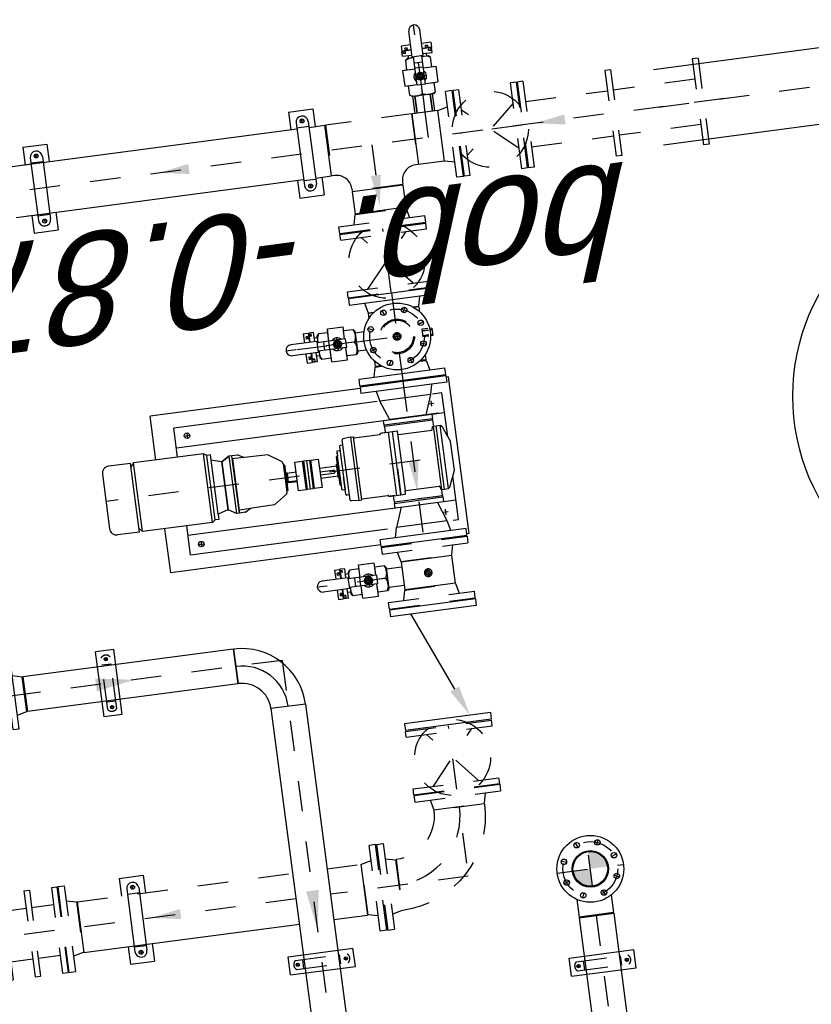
# Model space of a CAD drawing. Header units: metres. Extents: x 118052 to 118564, y 454784 to 455719.
# Tile 59 of 160: x 118253.04 to 118255.64, y 455256.43 to 455259.67. Entities that reach past the tile are written whole.
import ezdxf

# ---------------------------------------------------------------- set-up
doc = ezdxf.new("R2010")
doc.units = ezdxf.units.M
doc.header["$LTSCALE"] = 0.5
for name, pattern in [('CENTER', [2, 1.25, -0.25, 0.25, -0.25]), ('HIDDEN', [0.375, 0.25, -0.125]), ('Tauw_L_Center2', [6.499, 4, -0.833, 0.833, -0.833])]:
    doc.linetypes.add(name, pattern=pattern)
for name, color, linetype in [('0A1', 6, 'Continuous'), ('0H', 6, 'CENTER'), ('0Hid', 6, 'HIDDEN'), ('0Hu1', 6, 'Continuous'), ('0Symbol', 6, 'Continuous'), ('Koningsstal VIEUWPORT', 254, 'Continuous'), ('ME_N_D_EB00----hollandia~-_-----', 135, 'Continuous'), ('ZU_N_-_AL999---LL_pvc250_zgr34__18_^200~N_-----', 7, 'Continuous'), ('ZU_N_-_EL999---LL_pvc250_zgr34~H_-----', 2, 'Tauw_L_Center2'), ('ZU_N_-_EL999---LL_pvc250_zgr34~W_-----', 2, 'Continuous'), ('ZU_N_-_ML999---LL_pvc250_zgr34__20_^200~M_-----', 7, 'Continuous')]:
    doc.layers.add(name, color=color, linetype=linetype)
doc.styles.add('tcb_isocp', font='tcb_isocp.shx')

# ---------------------------------------------------------------- blocks, each defined once
blk = doc.blocks.new('Vof100')
for p, q in [((-57.15, 0), (57.15, 0)), ((57.15, 0), (65.5, -32)), ((-110, -32), (110, -32)), ((-110, -52), (-110, -32)), ((-65.5, -32), (-57.15, 0)), ((110, -52), (110, -32)), ((-110, -52), (110, -52))]:
    blk.add_line(p, q)
blk = doc.blocks.new('B100')
for p, q in [((-57.2, 0), (57.2, 0)), ((152.5, -95.3), (152.5, -209.6))]:
    blk.add_line(p, q)
for radius in [209.7, 95.4]:
    blk.add_arc((152.5, 0), radius, 180, 270)
at = {"color": 0, "linetype": 'ByBlock'}
blk.add_arc((152.5, 0), 152.5, 180, 270, dxfattribs=at)
blk = doc.blocks.new('M150600')
for p, q in [((-150, 142.5), (-150, -142.5)), ((-131, 142.5), (-150, 142.5)), ((-131, 142.5), (-131, -142.5)), ((140.5, 142.5), (140.5, -142.5)), ((159.5, 142.5), (140.5, 142.5)), ((159.5, 142.5), (159.5, -142.5)), ((431, 142.5), (431, -142.5)), ((450, 142.5), (431, 142.5)), ((450, 142.5), (450, -142.5)), ((-131, 75), (140.5, 75)), ((431, 75), (159.5, 75)), ((-131, -75), (140.5, -75)), ((431, -75), (159.5, -75)), ((-131, -142.5), (-150, -142.5)), ((159.5, -142.5), (140.5, -142.5)), ((450, -142.5), (431, -142.5))]:
    blk.add_line(p, q)
blk = doc.blocks.new('LD150ba')
for p, q in [((0, 142.5), (0, -142.5)), ((0, 142.5), (19, 142.5)), ((19, 142.5), (19, -142.5)), ((191, 142.5), (191, -142.5)), ((191, 142.5), (210, 142.5)), ((210, 142.5), (210, -142.5)), ((19, -75), (191, 75)), ((19, 75), (191, -75)), ((0, -142.5), (19, -142.5)), ((191, -142.5), (210, -142.5))]:
    blk.add_line(p, q)
at = {"color": 0, "linetype": 'ByBlock'}
blk.add_line((0, 0), (210, 0), dxfattribs=at)
blk.add_circle((105, 0), 125)
blk = doc.blocks.new('S150')
for p, q in [((-227.15, 143), (-58.85, 143)), ((-227.15, 134.15), (-227.15, 143)), ((-58.85, 134.15), (-58.85, 143)), ((-286, -84.15), (-286, 84.15)), ((-286, 84.15), (-277.15, 84.15)), ((-8.85, 84.15), (0, 84.15)), ((0, -84.15), (0, 84.15)), ((-286, -84.15), (0, -84.15))]:
    blk.add_line(p, q)
at = {"color": 0, "linetype": 'ByBlock'}
blk.add_line((-143, 0), (-143, 143), dxfattribs=at)
for centre, start, end in [((-277.15, 134.15), 270, 0), ((-8.85, 134.15), 180, 270)]:
    blk.add_arc(centre, 50, start, end)
blk = doc.blocks.new('Vof150')
for p, q in [((-92, -33), (-84.15, 0)), ((-84.15, 0), (84.15, 0)), ((84.15, 0), (92, -33)), ((-142.5, -33), (142.5, -33)), ((-142.5, -55), (-142.5, -33)), ((-142.5, -55), (142.5, -55)), ((142.5, -55), (142.5, -33))]:
    blk.add_line(p, q)
blk = doc.blocks.new('sok-DN50va')
for p, q in [((-32.75, 0), (32.75, 0)), ((-32.75, 0), (-32.75, -56)), ((32.75, 0), (32.75, -56)), ((-32.75, -56), (32.75, -56))]:
    blk.add_line(p, q)
at = {"color": 0, "linetype": 'ByBlock'}
blk.add_line((0, -56), (0, 0), dxfattribs=at)
at = {"color": 0, "linetype": 'HIDDEN'}
for p, q in [((-26, 0), (-26, -56)), ((-25, 0), (-25, -56)), ((25, 0), (25, -56)), ((26, 0), (26, -56))]:
    blk.add_line(p, q, dxfattribs=at)
blk = doc.blocks.new('TK150')
for p, q in [((3, 142.5), (3, -142.5)), ((3, 142.5), (25, 142.5)), ((25, 142.5), (25, -142.5)), ((381, 142.5), (381, -142.5)), ((381, 142.5), (403, 142.5)), ((403, 142.5), (403, -142.5)), ((288.8, 36.3), (25, -74.3)), ((3, -142.5), (25, -142.5)), ((381, -142.5), (403, -142.5))]:
    blk.add_line(p, q)
blk.add_solid([(282.3, 51.7), (295.2, 21), (381, 75)])
blk = doc.blocks.new('A$C2A487C3A')
for p, q in [((0, -142.5), (0, 142.5)), ((0, 142.5), (22, 142.5)), ((22, 142.5), (22, -142.5)), ((508, 142.5), (508, -142.5)), ((530, 142.5), (508, 142.5)), ((530, -142.5), (530, 142.5)), ((55, 122), (55, 90.9)), ((200, 122), (55, 122)), ((120, -768), (120, 122)), ((120, 102), (120, -58)), ((370, 102.5), (160, 102.5)), ((160, 89.5), (160, 102.5)), ((164, 107.2), (217.8, 129.3)), ((312.2, 129.3), (217.8, 129.3)), ((366, 107.2), (312.2, 129.3)), ((475, 122), (330, 122)), ((370, 89.5), (370, 102.5)), ((410, -768), (410, 122)), ((475, 103.5), (475, 122)), ((22, 92), (55, 84.2)), ((55, 84.2), (120, 60)), ((55, 84.2), (55, -84.2)), ((120, -80), (120, 80)), ((120, 80), (135, 80)), ((135, 80), (135, -80)), ((140, 80), (135, 80)), ((140, 80), (160, 80.5)), ((140, 80), (140, -80)), ((370, 89.5), (160, 89.5)), ((160, 79.1), (160, 89.5)), ((160, 79.5), (370, 79.5)), ((170.5, 74.9), (161.5, 77.1)), ((172, -37.7), (172, 72.9)), ((358, -37.7), (358, 72.9)), ((359.5, 74.9), (368.5, 77.1)), ((370, 79.1), (370, 89.5)), ((390, 80), (370, 80.5)), ((390, -80), (390, 80)), ((390, 80), (395, 80)), ((390, 0), (390, 66.8)), ((395, -80), (395, 80)), ((395, 80), (410, 80)), ((475, 84.2), (410, 60)), ((508, 92), (475, 84.2)), ((475, 84.2), (475, -84.2)), ((120, -60), (55, -84.2)), ((160, -40.5), (172, -40.5)), ((160, -55.5), (160, -40.5)), ((370, -55.5), (160, -55.5)), ((160, -95.5), (160, -55.5)), ((169, -40.5), (358, -40.5)), ((283.1, -55.5), (370, -55.5)), ((370, -40.5), (358, -40.5)), ((370, -55.5), (370, -40.5)), ((370, -95.5), (370, -55.5)), ((410, -60), (475, -84.2)), ((22, -92), (55, -84.2)), ((55, -93.5), (55, -768)), ((135, -80), (120, -80)), ((140, -80), (135, -80)), ((140, -80), (160, -80.5)), ((160, -70.5), (370, -70.5)), ((160, -75.5), (160, -92.5)), ((161, -95.5), (160, -95.5)), ((369, -95.5), (370, -95.5)), ((370, -75.5), (370, -92.5)), ((390, -80), (370, -80.5)), ((390, -80), (395, -80)), ((410, -80), (395, -80)), ((508, -92), (475, -84.2)), ((164, -184.5), (164, -98.5)), ((366, -184.5), (366, -98.5)), ((475, -768), (475, -114.3)), ((0, -142.5), (22, -142.5)), ((530, -142.5), (508, -142.5)), ((160, -185.5), (164, -184.5)), ((370, -185.5), (160, -185.5)), ((160, -195.5), (160, -185.5)), ((370, -185.5), (366, -184.5)), ((370, -195.5), (370, -185.5)), ((160, -195.5), (370, -195.5)), ((160, -195.5), (161.8, -220.7)), ((365.2, -223.5), (164.8, -223.5)), ((182.5, -223.5), (182.5, -232.5)), ((347.5, -223.5), (347.5, -232.5)), ((370, -195.5), (368.2, -220.7)), ((185.5, -235.5), (330, -235.5)), ((200, -235.5), (200, -245.5)), ((200, -245.5), (215, -245.5)), ((209, -245.5), (206, -245.5)), ((215, -245.5), (219, -249.5)), ((219, -249.5), (215, -245.5)), ((315, -245.5), (215, -245.5)), ((311, -249.5), (219, -249.5)), ((242.5, -252.5), (242.5, -249.5)), ((242.5, -249.5), (265, -249.5)), ((287.5, -252.5), (242.5, -252.5)), ((247.5, -310), (247.5, -252.5)), ((282.5, -252.5), (282.5, -310)), ((344.5, -235.5), (287.5, -235.5)), ((287.5, -249.5), (287.5, -252.5)), ((315, -245.5), (311, -249.5)), ((330, -245.5), (315, -245.5)), ((330, -235.5), (330, -245.5)), ((260, -310), (260, -265.5)), ((270, -310), (270, -265.5)), ((217.5, -310), (312.5, -310)), ((217.5, -336), (217.5, -310)), ((312.5, -310), (312.5, -336)), ((217.5, -336), (312.5, -336)), ((217.5, -359), (217.5, -339)), ((217.5, -339), (312.5, -339)), ((217.5, -349), (312.5, -349)), ((312.5, -339), (312.5, -359)), ((217.5, -359), (312.5, -359)), ((217.5, -388), (217.5, -362)), ((312.5, -362), (217.5, -362)), ((312.5, -388), (217.5, -388)), ((250, -419), (250, -388)), ((279.5, -388), (279.5, -412)), ((283, -388), (283, -416)), ((312.5, -362), (312.5, -380)), ((312.5, -380), (312.5, -388)), ((247.5, -423), (247.5, -419)), ((247.5, -419), (250, -419)), ((280, -416.5), (250, -416.5)), ((280, -419), (250, -419)), ((283, -416), (280, -416)), ((280, -416), (280, -419)), ((280, -419), (282.5, -419)), ((282.5, -419), (282.5, -423)), ((211, -429.2), (181.9, -472.8)), ((218.5, -427), (215.2, -427)), ((218.5, -427), (311.5, -427)), ((222.5, -423), (307.5, -423)), ((311.5, -427), (314.8, -427)), ((319, -429.2), (348.1, -472.8)), ((181.9, -472.8), (180.7, -539.8)), ((348.1, -472.8), (349.3, -539.8)), ((180.7, -539.8), (180.5, -551.8)), ((349.3, -539.8), (349.5, -551.8)), ((170, -571.3), (170, -590.5)), ((170.7, -568.8), (179.9, -552.9)), ((180.5, -551.8), (180, -581.5)), ((180, -581.5), (180, -590)), ((349.5, -551.8), (350, -581.5)), ((350, -581.5), (350, -590)), ((359.3, -568.8), (350.1, -552.9)), ((360, -571.3), (360, -590.5)), ((360, -590.5), (170, -590.5)), ((170, -590.5), (170, -600)), ((170, -600), (360, -600)), ((170, -600), (185, -626)), ((170, -600), (185, -626)), ((185, -626), (170, -600)), ((180, -590), (360, -590)), ((180, -590.5), (360, -590.5)), ((360, -600), (345, -626)), ((360, -600), (345, -626)), ((360, -590.5), (360, -600)), ((185, -626.5), (175, -660)), ((185, -626), (345, -626)), ((185, -626), (345, -626)), ((185, -626.5), (185, -626)), ((185, -626.5), (345, -626.5)), ((185, -626.5), (345, -626.5)), ((185, -626.5), (185, -626.5)), ((345, -626.5), (345, -626)), ((345, -626.5), (345, -626.5)), ((345, -626.5), (355, -660)), ((158, -672), (151, -682)), ((158, -660), (158, -672)), ((355, -660), (158, -660)), ((372, -672), (158, -672)), ((355, -660), (372, -660)), ((372, -660), (372, -672)), ((372, -672), (379, -682)), ((379, -682), (151, -682)), ((151, -682), (151, -914.7)), ((379, -682), (379, -914.7)), ((151, -768), (55, -768)), ((475, -768), (379, -768)), ((151, -914.7), (162.4, -924.7)), ((379, -914.7), (151, -914.7)), ((151, -924.7), (151, -997.3)), ((379, -924.7), (151, -924.7)), ((379, -914.7), (367.6, -924.7)), ((379, -924.7), (379, -997.3)), ((174.4, -1020.7), (355.6, -1020.7))]:
    blk.add_line(p, q)
blk.add_lwpolyline([(279.5, -412), (279.5, -412.1), (279.5, -412.3), (279.5, -412.4), (279.5, -412.6), (279.5, -412.7), (279.5, -412.8), (279.5, -413), (279.5, -413.1), (279.5, -413.2), (279.5, -413.4), (279.5, -413.5), (279.5, -413.6), (279.5, -413.8), (279.5, -413.9), (279.5, -414), (279.5, -414.1), (279.5, -414.2), (279.6, -414.4), (279.6, -414.5), (279.6, -414.6), (279.6, -414.7), (279.6, -414.8), (279.6, -414.9), (279.6, -415), (279.7, -415.1), (279.7, -415.2), (279.7, -415.2), (279.7, -415.3), (279.7, -415.4), (279.7, -415.5), (279.7, -415.5), (279.8, -415.6), (279.8, -415.7), (279.8, -415.7), (279.8, -415.8), (279.8, -415.8), (279.9, -415.8), (279.9, -415.9), (279.9, -415.9), (279.9, -415.9), (279.9, -416), (279.9, -416), (280, -416), (280, -416), (280, -416)])
for centre in [(85, -728), (445, -728)]:
    blk.add_circle(centre, 9)
for centre, radius, start, end in [((160, 104.5), 2, 270, 360), ((165, 104.3), 3, 108.6418, 180), ((365, 104.3), 3, 360, 71.3582), ((370, 104.5), 2, 180, 270), ((162, 79.1), 2, 180, 255.9638), ((170, 72.9), 2, 360, 75.9637), ((360, 72.9), 2, 104.0363, 180), ((368, 79.1), 2, 284.0362, 360), ((169, -37.5), 3, 270, 360), ((361, -37.5), 3, 180, 270), ((161, -98.5), 3, 360, 90), ((369, -98.5), 3, 90, 180), ((164.8, -220.5), 3, 184.0856, 270), ((365.2, -220.5), 3, 270, 355.9144), ((185.5, -232.5), 3, 180, 270), ((344.5, -232.5), 3, 270, 360), ((265, -265.5), 5, 360, 180), ((215.2, -432), 5, 90, 146.2268), ((218.5, -423), 4, 270, 0), ((311.5, -423), 4, 180, 270), ((314.8, -432), 5, 33.7732, 90), ((175.5, -550.4), 5, 330, 359), ((354.5, -550.4), 5, 181, 210), ((175, -571.3), 5, 150, 180), ((355, -571.3), 5, 0, 30), ((174.4, -997.3), 23.4, 180, 270), ((355.6, -997.3), 23.4, 270, 0)]:
    blk.add_arc(centre, radius, start, end)
at = {"layer": '0H'}
for p, q in [((76, 82), (94, 82)), ((85, 73), (85, 91)), ((436, 82), (454, 82)), ((445, 73), (445, 91)), ((76, -728), (94, -728)), ((85, -737), (85, -719)), ((436, -728), (454, -728)), ((445, -737), (445, -719))]:
    blk.add_line(p, q, dxfattribs=at)
at = {"layer": '0H', "color": 1, "linetype": 'CENTER'}
for p, q in [((265, 22), (265, -1020.7)), ((0, 0), (530, 0))]:
    blk.add_line(p, q, dxfattribs=at)
blk = doc.blocks.new('sok-DN15ba')
at = {"color": 0, "linetype": 'ByBlock'}
for p, q in [((12.5, 0), (-12.5, 0)), ((0, -12.5), (0, 12.5))]:
    blk.add_line(p, q, dxfattribs=at)
for radius in [12.5, 7.5]:
    blk.add_circle((0, 0), radius)
blk.add_arc((0, 0), 8.5, 180, 90)
blk = doc.blocks.new('B150')
for p, q in [((-84.1, 0), (84.2, 0)), ((228.5, -144.3), (228.5, -312.6))]:
    blk.add_line(p, q)
for radius in [312.6, 144.3]:
    blk.add_arc((228.5, 0), radius, 180, 270)
at = {"color": 0, "linetype": 'ByBlock'}
blk.add_arc((228.5, 0), 228.5, 180, 270, dxfattribs=at)
blk = doc.blocks.new('PO-DN150')
for p, q in [((-31362.6, -24164.8), (-31362.6, -24449.8)), ((-31362.6, -24164.8), (-31344.6, -24164.8)), ((-31344.6, -24164.8), (-31344.6, -24449.8)), ((-31271.6, -24164.8), (-31271.6, -24449.8)), ((-31271.6, -24164.8), (-31253.6, -24164.8)), ((-31253.6, -24164.8), (-31253.6, -24449.8)), ((-31180.6, -24164.8), (-31180.6, -24449.8)), ((-31180.6, -24164.8), (-31162.6, -24164.8)), ((-31162.6, -24164.8), (-31162.6, -24449.8)), ((-31271.6, -24223.1), (-31344.6, -24223.1)), ((-31180.6, -24223.1), (-31253.6, -24223.1)), ((-31271.6, -24391.4), (-31344.6, -24391.4)), ((-31180.6, -24391.4), (-31253.6, -24391.4)), ((-31362.6, -24449.8), (-31344.6, -24449.8)), ((-31271.6, -24449.8), (-31253.6, -24449.8)), ((-31180.6, -24449.8), (-31162.6, -24449.8))]:
    blk.add_line(p, q)
blk = doc.blocks.new('KK_DN50ba')
for p, q in [((-63.4, 35.6), (-57.8, 42)), ((-63.4, -35.6), (-63.4, 35.6)), ((-57.8, 42), (-26.4, 42)), ((25.6, 55.1), (-26.4, 55.1)), ((-26.4, 55.1), (-26.4, 14)), ((-26.4, 42), (-26.4, 14)), ((25.6, 55.1), (25.6, 14)), ((25.6, 48.4), (25.6, 14)), ((57.1, 42), (25.6, 42)), ((62.6, 35.6), (57.1, 42)), ((62.6, 14), (62.6, 35.6)), ((-57.8, 0), (-28.4, 0)), ((-28.4, 14), (65.4, 14)), ((-28.4, -14), (-28.4, 14)), ((27.7, -14), (27.7, 14)), ((44.3, -14), (44.3, 14)), ((65.4, 18.2), (151.4, 18.2)), ((65.4, -18.2), (65.4, 18.2)), ((-28.4, -14), (65.4, -14)), ((-26.4, -14), (-26.4, -42)), ((-26.4, -14), (-26.4, -55.1)), ((25.6, -14), (25.6, -48.4)), ((25.6, -14), (25.6, -55.1)), ((62.6, -35.6), (62.6, -14)), ((65.4, -18.2), (151.4, -18.2)), ((-57.8, -42), (-63.4, -35.6)), ((-26.4, -42), (-57.8, -42)), ((25.6, -55.1), (-26.4, -55.1)), ((25.6, -42), (57.1, -42)), ((57.1, -42), (62.6, -35.6))]:
    blk.add_line(p, q)
blk.add_lwpolyline([(-5.6, 9.1), (-10.9, 0), (-5.6, -9.1), (4.9, -9.1), (10.1, 0), (4.9, 9.1)], close=True)
for radius in [13.1, 8.27, 6.13]:
    blk.add_circle((-0.4, 0), radius)
for centre, radius, start, end in [((-21, 21), 42.3, 150.2533, 209.7467), ((20.3, 21), 42.3, 350.4908, 29.7467), ((-21, -21), 42.3, 150.2533, 209.7467), ((-0.4, 0), 21, 41.8103, 138.1897), ((-0.4, 0), 7, 168.4465, 99.6448), ((151.4, 0), 18.2, 270, 90), ((-0.4, 0), 21, 221.8103, 318.1897), ((20.3, -21), 42.3, 330.2533, 9.5092)]:
    blk.add_arc(centre, radius, start, end)
at = {"layer": '0H'}
for p, q in [((-0.4, -21), (-0.4, 21)), ((-63.4, 0), (169.6, 0))]:
    blk.add_line(p, q, dxfattribs=at)
blk = doc.blocks.new('slibverwerkingsgebouw')
at = {"layer": '0A1'}
h = blk.add_hatch(color=256, dxfattribs=at)
h.paths.add_polyline_path([(5117.6, 553.5), (5117.7, 496.3, 0.414214), (5174.8, 553.5)])
h.paths.add_polyline_path([(5117.6, 553.5), (5117.6, 610.6, 0.414214), (5060.5, 553.5)])
for p, q in [((5061.4, 2094.9), (5003, 2094.9)), ((5003, 2094.9), (5003.1, 2014.9)), ((5249.6, 2075), (5041.6, 2074.9)), ((5058.1, 2074.9), (5058.1, 2034.9)), ((5288, 2095.1), (5229.7, 2095)), ((5233, 2075), (5233.1, 2035)), ((5288, 2095.1), (5288.1, 2015.1)), ((5822.1, 2074.8), (6037.1, 2074.9)), ((5822.1, 2014.8), (5822.1, 2074.8)), ((6037.1, 2014.9), (6037.1, 2074.9)), ((7488.9, 2096.6), (7430.5, 2096.5)), ((7430.5, 2096.5), (7430.6, 2016.5)), ((7677.1, 2076.7), (7469.1, 2076.6)), ((7485.6, 2076.6), (7485.6, 2036.6)), ((7715.5, 2096.7), (7657.2, 2096.7)), ((7660.5, 2076.7), (7660.6, 2036.7)), ((7715.5, 2096.7), (7715.6, 2016.7)), ((5044.1, 2054.9), (5031.1, 2054.9)), ((5037.6, 2048.4), (5037.6, 2061.4)), ((5247.1, 2055), (5260.1, 2055)), ((5253.6, 2048.5), (5253.6, 2061.5)), ((7471.6, 2056.6), (7458.6, 2056.5)), ((7465.1, 2050.1), (7465.1, 2063.1)), ((7674.6, 2056.7), (7687.6, 2056.7)), ((7681.1, 2050.2), (7681.1, 2063.2)), ((5061.4, 2014.9), (5003.1, 2014.9)), ((5249.6, 2035), (5041.6, 2034.9)), ((5288.1, 2015.1), (5229.7, 2015)), ((5822.1, 2014.8), (6037.1, 2014.9)), ((7488.9, 2016.6), (7430.6, 2016.5)), ((7677.1, 2036.7), (7469.1, 2036.6)), ((7715.6, 2016.7), (7657.2, 2016.7)), ((4899.9, 1576.8), (4959.9, 1576.9)), ((4899.9, 1576.8), (4900.1, 1361.8)), ((4959.9, 1576.9), (4960.1, 1361.9)), ((4900.1, 1361.8), (4960.1, 1361.9)), ((7489.5, 1214.1), (7431.1, 1214.1)), ((7431.1, 1214.1), (7431.2, 1134.1)), ((7716.1, 1214.3), (7657.8, 1214.2)), ((7716.1, 1214.3), (7716.2, 1134.3)), ((7472.2, 1174.1), (7459.2, 1174.1)), ((7465.7, 1167.6), (7465.7, 1180.6)), ((7677.7, 1194.3), (7469.7, 1194.1)), ((7486.2, 1194.1), (7486.2, 1154.1)), ((7661.1, 1194.2), (7661.2, 1154.2)), ((7675.2, 1174.2), (7688.2, 1174.3)), ((7681.7, 1167.8), (7681.7, 1180.8)), ((7677.7, 1154.3), (7469.7, 1154.1)), ((7716.2, 1134.3), (7657.8, 1134.2)), ((7489.5, 1134.1), (7431.2, 1134.1)), ((4775.4, 660.8), (4775.5, 445.8)), ((4775.4, 660.8), (4835.4, 660.8)), ((4835.4, 660.8), (4835.5, 445.8)), ((4775.5, 445.8), (4835.5, 445.8))]:
    blk.add_line(p, q)
at = {"color": 0, "linetype": 'ByBlock'}
for p, q in [((5844.1, 2044.8), (5855.1, 2044.8)), ((5849.6, 2039.3), (5849.6, 2050.3)), ((6004.1, 2044.9), (6015.1, 2044.9)), ((6009.6, 2039.4), (6009.6, 2050.4)), ((4924.4, 1549.4), (4935.4, 1549.4)), ((4929.9, 1554.9), (4929.9, 1543.9)), ((4930, 1394.9), (4930.1, 1383.9)), ((4924.6, 1389.4), (4935.6, 1389.4)), ((4799.9, 633.3), (4810.9, 633.3)), ((4805.4, 638.8), (4805.4, 627.8)), ((4800, 473.3), (4811, 473.3)), ((4805.5, 478.8), (4805.5, 467.8))]:
    blk.add_line(p, q, dxfattribs=at)
for centre, radius in [((5037.6, 2054.9), 6.5), ((5253.6, 2055), 6.5), ((5849.6, 2044.8), 5.5), ((6009.6, 2044.9), 5.5), ((7465.1, 2056.6), 6.5), ((7681.1, 2056.7), 6.5), ((4929.9, 1549.4), 5.5), ((4930.1, 1389.4), 5.5), ((7465.7, 1174.1), 6.5), ((7681.7, 1174.3), 6.5), ((4805.4, 633.3), 5.5), ((4805.5, 473.3), 5.5)]:
    blk.add_circle(centre, radius)
for centre, start, end in [((5041.6, 2054.9), 90.0391, 270.0391), ((5249.6, 2055), 270.0391, 90.0391), ((7469.1, 2056.6), 90.0391, 270.0391), ((7677.1, 2056.7), 270.0391, 90.0391), ((7469.7, 1174.1), 90.0391, 270.0391), ((7677.7, 1174.3), 270.0391, 90.0391)]:
    blk.add_arc(centre, 20, start, end)
at = {"layer": '0H'}
for p, q in [((5930, 1470), (5929, 2884.9)), ((5145.9, 1526.7), (5145.1, 2705)), ((7574.6, -213.6), (7572.6, 2706.7)), ((5930, 1470), (499, 1466.3)), ((5146.3, 955), (5146, 1412.4)), ((6937.6, 1289.4), (6937.8, 956.2)), ((6906.8, 1031), (6899.5, 1048.6)), ((6968.8, 1031.1), (6976, 1048.6)), ((6863, 987.2), (6845.4, 994.4)), ((7012.6, 987.3), (7030.2, 994.6)), ((5289.3, 955.1), (5146.3, 955)), ((5289.3, 955.1), (5146.3, 955)), ((7082.3, 956.3), (6792.3, 956.1)), ((6863, 925.2), (6845.5, 917.9)), ((7012.7, 925.3), (7030.2, 918)), ((6906.9, 881.4), (6899.6, 863.8)), ((6968.9, 881.4), (6976.1, 863.9)), ((7573.9, 769.1), (7821.5, 769.3)), ((5117.5, 663.5), (5117.7, 443.5)), ((5086.6, 628.3), (5079.3, 645.9)), ((5148.6, 628.3), (5155.8, 645.9)), ((5042.8, 584.4), (5025.2, 591.7)), ((5192.4, 584.5), (5210, 591.8)), ((652.1, 550.4), (5227.6, 553.6)), ((5042.8, 522.4), (5025.3, 515.2)), ((5192.5, 522.5), (5210, 515.3)), ((5086.7, 478.6), (5079.4, 461.1)), ((5148.7, 478.7), (5156, 461.1))]:
    blk.add_line(p, q, dxfattribs=at)
at = {"layer": '0H', "color": 1, "linetype": 'CENTER'}
for p, q in [((5229.6, 2242.1), (5230.1, 1526.7)), ((5230.2, 1412.4), (5230.2, 1300.6))]:
    blk.add_line(p, q, dxfattribs=at)
at = {"layer": '0H'}
for centre in [(6937.8, 956.2), (5117.6, 553.5)]:
    blk.add_circle(centre, 90, dxfattribs=at)
at = {"layer": '0Hid'}
for p, q in [((5843.9, 2059.8), (6015.3, 2059.9)), ((5868.3, 2029.8), (5868.3, 2059.8)), ((5990.9, 2029.9), (5990.9, 2059.9)), ((5844, 2029.8), (6015.3, 2029.9)), ((4914.9, 1555), (4915.1, 1383.7)), ((4915, 1530.6), (4945, 1530.7)), ((4944.9, 1555), (4945.1, 1383.7)), ((4915, 1408.1), (4945, 1408.1)), ((6950.4, 872.1), (6925.4, 872.1)), ((6925.4, 852), (6925.4, 872.1)), ((6929.4, 872.1), (6929.4, 851.6)), ((6929.4, 846.6), (6929.4, 839.1)), ((6930.4, 872.1), (6930.4, 851.5)), ((6930.4, 846.5), (6930.4, 839.1)), ((6945.4, 872.1), (6945.4, 851.5)), ((6945.4, 846.5), (6945.4, 839.1)), ((6946.4, 872.1), (6946.4, 851.6)), ((6946.4, 846.6), (6946.4, 839.1)), ((6950.4, 852), (6950.4, 872.1)), ((4790.4, 638.9), (4790.5, 467.6)), ((4820.4, 638.9), (4820.5, 467.6)), ((4790.4, 614.6), (4820.4, 614.6)), ((4790.5, 492), (4820.5, 492))]:
    blk.add_line(p, q, dxfattribs=at)
for radius in [57.1, 53.5]:
    blk.add_circle((6937.8, 956.2), radius, dxfattribs=at)
for centre, start, end in [((5855.6, 2044.8), 127.9027, 232.1754), ((6003.6, 2044.9), 307.9027, 52.1754), ((4929.9, 1543.4), 37.9027, 142.1754), ((4930, 1395.4), 217.9027, 322.1754), ((4805.4, 627.3), 37.9027, 142.1754), ((4805.5, 479.3), 217.9027, 322.1754)]:
    blk.add_arc(centre, 19, start, end, dxfattribs=at)
at = {"layer": '0Hu1'}
for p, q in [((5986.6, 2323.1), (5872.3, 2323)), ((5872.7, 1624.5), (5872.3, 2323)), ((5987, 1624.6), (5986.6, 2323.1)), ((5229.6, 2242.1), (5061.3, 2242)), ((5061.3, 2242), (5061.8, 1526.6)), ((7488.9, 2148.6), (7489.5, 1194.1)), ((7657.2, 2148.7), (7657.8, 1194.2)), ((7488.9, 2108.6), (7488.9, 2076.6)), ((7657.2, 2108.7), (7657.2, 2076.7)), ((6263.7, 1795.8), (6409.7, 1795.9)), ((6264.2, 1098.3), (6263.7, 1795.8)), ((6637.7, 1796), (6783.7, 1796.1)), ((6784.2, 1098.6), (6783.7, 1796.1)), ((5987, 1624.6), (5872.7, 1624.5)), ((5777.4, 1527.1), (3984, 1525.9)), ((5777.5, 1412.8), (3984, 1411.6)), ((5061.9, 1412.3), (5061.9, 1300.5)), ((5230.7, 1300.6), (5062.4, 1300.5)), ((6104.3, 1260.5), (6104.4, 1244)), ((6135.2, 1260.5), (6104.3, 1260.5)), ((6135.2, 1244), (6104.4, 1244)), ((6135.2, 1242.6), (6104.4, 1242.5)), ((6104.4, 1226.5), (6104.4, 1242.5)), ((6107.8, 1244), (6107.8, 1234.8)), ((6115.3, 1234.8), (6107.8, 1234.8)), ((6112.8, 1239), (6112.8, 1244)), ((6115.3, 1239), (6112.8, 1239)), ((6115.3, 1234.8), (6115.3, 1239)), ((6123.2, 1252.5), (6115.4, 1252.5)), ((6115.4, 1247.5), (6115.4, 1252.5)), ((6120.4, 1247.5), (6115.4, 1247.5)), ((6120.4, 1242.5), (6120.4, 1247.5)), ((6123.2, 1242.5), (6123.2, 1252.5)), ((6202.4, 1260.6), (6171.6, 1260.5)), ((6202.4, 1244.1), (6171.6, 1244)), ((6202.4, 1242.6), (6171.6, 1242.6)), ((6183.5, 1252.6), (6191.4, 1252.6)), ((6183.5, 1242.6), (6183.5, 1252.6)), ((6186.4, 1247.6), (6191.4, 1247.6)), ((6186.4, 1242.6), (6186.4, 1247.6)), ((6191.4, 1247.6), (6191.4, 1252.6)), ((6191.4, 1239), (6193.9, 1239)), ((6191.4, 1234.9), (6191.4, 1239)), ((6191.4, 1234.9), (6199, 1234.9)), ((6193.9, 1239), (6193.9, 1244)), ((6199, 1244.1), (6199, 1234.9)), ((6202.4, 1260.6), (6202.4, 1244.1)), ((6202.4, 1226.6), (6202.4, 1242.6)), ((6919.4, 1261.1), (6888.6, 1261)), ((6888.6, 1261), (6888.6, 1244.5)), ((6919.4, 1244.5), (6888.6, 1244.5)), ((6919.4, 1243.1), (6888.6, 1243.1)), ((6888.6, 1227.1), (6888.6, 1243.1)), ((6892, 1244.5), (6892, 1235.4)), ((6899.6, 1235.4), (6892, 1235.4)), ((6897.1, 1239.5), (6897.1, 1244.5)), ((6899.6, 1239.5), (6897.1, 1239.5)), ((6907.5, 1253.1), (6899.6, 1253.1)), ((6899.6, 1248.1), (6899.6, 1253.1)), ((6904.6, 1248.1), (6899.6, 1248.1)), ((6899.6, 1235.4), (6899.6, 1239.5)), ((6904.6, 1243.1), (6904.6, 1248.1)), ((6907.5, 1243.1), (6907.5, 1253.1)), ((6986.6, 1261.1), (6955.8, 1261.1)), ((6986.6, 1244.6), (6955.8, 1244.6)), ((6986.6, 1243.1), (6955.8, 1243.1)), ((6967.8, 1253.1), (6975.6, 1253.1)), ((6967.8, 1243.1), (6967.8, 1253.1)), ((6970.6, 1248.1), (6975.6, 1248.1)), ((6970.6, 1243.1), (6970.6, 1248.1)), ((6975.6, 1248.1), (6975.6, 1253.1)), ((6975.7, 1239.6), (6978.2, 1239.6)), ((6975.7, 1235.4), (6975.7, 1239.6)), ((6975.7, 1235.4), (6983.2, 1235.4)), ((6978.2, 1239.6), (6978.2, 1244.6)), ((6983.2, 1244.6), (6983.2, 1235.4)), ((6986.6, 1261.1), (6986.6, 1244.6)), ((6986.6, 1227.1), (6986.6, 1243.1)), ((6104.4, 1226.5), (6135.2, 1226.6)), ((6123.2, 1216.9), (6123.2, 1226.5)), ((6171.6, 1226.6), (6202.4, 1226.6)), ((6183.5, 1217), (6183.5, 1226.6)), ((6888.6, 1227.1), (6919.4, 1227.1)), ((6907.5, 1217.5), (6907.5, 1227.1)), ((6955.8, 1227.1), (6986.6, 1227.1)), ((6967.8, 1217.5), (6967.8, 1227.1)), ((7489.5, 1154.1), (7489.6, 1101.6)), ((7657.8, 1154.2), (7657.9, 1101.7)), ((6123.3, 1090.9), (6123.4, 1039.8)), ((6183.6, 1091), (6183.7, 1039.9)), ((6792.2, 1098.6), (6792.4, 813.6)), ((6792.2, 1098.6), (6814.2, 1098.6)), ((6814.2, 1098.6), (6814.4, 813.6)), ((6907.6, 1091.5), (6907.6, 1062)), ((6967.9, 1091.5), (6967.9, 1062)), ((7060.2, 1098.8), (7060.4, 813.8)), ((7082.2, 1098.8), (7060.2, 1098.8)), ((7082.2, 1098.8), (7082.4, 813.8)), ((7489.6, 1101.6), (7657.9, 1101.7)), ((6199.3, 1039.9), (6107.8, 1039.8)), ((6107.9, 871.5), (6107.8, 1039.8)), ((6199.4, 871.6), (6199.3, 1039.9)), ((6199.4, 871.6), (6199.3, 1039.9)), ((6814.3, 1048.1), (6847.3, 1040.3)), ((6847.3, 1040.3), (6847.3, 1018.7)), ((6849.3, 1021.5), (6849.3, 1040.3)), ((6866.9, 1040.3), (6849.3, 1040.3)), ((7025.3, 1040.4), (7008.6, 1040.4)), ((7025.3, 1023), (7025.3, 1040.4)), ((7060.3, 1048.3), (7027.3, 1040.4)), ((7027.3, 1040.4), (7027.3, 1020.2)), ((7428.8, 1040.7), (7355.3, 1040.7)), ((7355.4, 872.4), (7355.3, 1040.7)), ((7428.9, 872.4), (7428.8, 1040.7)), ((6847.4, 893.6), (6847.4, 872)), ((6849.4, 872), (6849.4, 890.8)), ((7025.4, 872.1), (7025.4, 889.6)), ((7027.4, 892.3), (7027.4, 872.1)), ((6107.9, 871.5), (6199.4, 871.6)), ((6107.9, 871.5), (6199.4, 871.6)), ((6847.4, 872), (6814.4, 864.1)), ((6867, 872), (6849.4, 872)), ((6925.4, 839.1), (6925.4, 846.9)), ((6950.4, 839.1), (6950.4, 847)), ((7025.4, 872.1), (7008.7, 872.1)), ((7027.4, 872.1), (7060.4, 864.3)), ((7428.9, 872.4), (7355.4, 872.4)), ((6264.4, 805.8), (6264.4, 813.3)), ((6784.4, 806.1), (6784.4, 813.6)), ((6792.4, 813.6), (6814.4, 813.6)), ((6950.4, 839.1), (6925.4, 839.1)), ((7082.4, 813.8), (7060.4, 813.8)), ((7489.8, 726.1), (7489.8, 813.6)), ((7489.8, 811.6), (7658.1, 811.7)), ((7658.1, 726.2), (7658.1, 811.7)), ((7849.7, 818.3), (7849.7, 787.5)), ((7849.7, 818.3), (7865.7, 818.3)), ((7867.1, 814.9), (7858, 814.9)), ((7858, 807.3), (7858, 814.9)), ((7865.7, 787.5), (7865.7, 818.3)), ((7883.7, 818.3), (7867.1, 818.3)), ((7867.2, 787.5), (7867.1, 818.3)), ((7883.7, 787.5), (7883.7, 818.3)), ((6264.4, 805.8), (6784.4, 806.1)), ((7840.1, 799.4), (7849.7, 799.4)), ((7858, 807.3), (7862.2, 807.3)), ((7862.2, 807.3), (7862.1, 809.8)), ((7862.1, 809.8), (7867.1, 809.8)), ((7865.7, 802.3), (7870.7, 802.3)), ((7865.7, 799.4), (7875.7, 799.4)), ((7870.7, 807.3), (7875.7, 807.3)), ((7870.7, 802.3), (7870.7, 807.3)), ((7875.7, 799.4), (7875.7, 807.3)), ((7849.7, 751.1), (7849.8, 720.3)), ((7865.8, 720.3), (7865.7, 751.1)), ((7867.2, 720.3), (7867.2, 751.1)), ((7883.7, 720.3), (7883.7, 751.1)), ((7658.1, 728.2), (7489.8, 728.1)), ((7840.1, 739.1), (7849.7, 739.1)), ((7849.8, 720.3), (7865.8, 720.3)), ((7858.1, 731.2), (7858.1, 723.7)), ((7858.1, 731.2), (7862.2, 731.2)), ((7867.2, 723.7), (7858.1, 723.7)), ((7862.2, 731.2), (7862.2, 728.7)), ((7862.2, 728.7), (7867.2, 728.8)), ((7865.7, 739.1), (7875.7, 739.1)), ((7865.7, 736.3), (7870.7, 736.3)), ((7883.7, 720.3), (7867.2, 720.3)), ((7870.7, 736.3), (7870.7, 731.3)), ((7870.7, 731.3), (7875.7, 731.3)), ((7875.7, 739.1), (7875.7, 731.3)), ((4963.1, 610.5), (3515.6, 609.5)), ((4963.1, 610.5), (4963.2, 496.2)), ((5023.6, 610.6), (4965.1, 610.5)), ((4965.2, 496.2), (4965.1, 610.5)), ((4965.2, 496.2), (4965.1, 610.5)), ((4963.2, 496.2), (3515.7, 495.2)), ((5023.7, 496.3), (4965.2, 496.2))]:
    blk.add_line(p, q, dxfattribs=at)
for centre, radius in [((6937.8, 956.2), 110), ((6903.3, 1039.4), 9), ((6972.2, 1039.4), 9), ((6854.6, 990.6), 9), ((7020.9, 990.7), 9), ((6854.7, 921.7), 9), ((7021, 921.8), 9), ((6903.4, 873.1), 9), ((6972.3, 873.1), 9), ((5117.6, 553.5), 110), ((5083.1, 636.6), 9), ((5152, 636.7), 9), ((5034.4, 587.9), 9), ((5117.6, 553.5), 60), ((5117.6, 553.5), 57.1), ((5200.7, 588), 9), ((5034.5, 519), 9), ((5200.8, 519.1), 9), ((5083.2, 470.3), 9), ((5152.1, 470.4), 9)]:
    blk.add_circle(centre, radius, dxfattribs=at)
blk.add_solid([(6524.3, 939.3), (6424.3, 955.9), (6524.3, 972.6)], dxfattribs=at)
at = {"layer": '0Symbol'}
for points in [[(5950.9, 2087.9), (5929.7, 1959.9), (5908.2, 2087.9)], [(5129, 1909.7), (5145.6, 2009.7), (5162.3, 1909.7)], [(7556.7, 1563.6), (7573.3, 1663.7), (7590.1, 1563.7)], [(5165.6, 1448.2), (5037.6, 1469.4), (5165.6, 1490.9)], [(7472.6, 939.9), (7372.6, 956.5), (7472.6, 973.3)], [(7557.6, 316), (7574.2, 416), (7590.9, 316)]]:
    blk.add_solid(points, dxfattribs=at)
at = {"layer": '0H', "color": 1, "linetype": 'CENTER'}
for name, p, rotation in [('PO-DN150', (29473.9, -28844), 270.0390618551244), ('Vof150', (5145.4, 2244), 180.0390652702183), ('Vof150', (5146.6, 1298.5), 0.03906527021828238), ('Vof150', (5146.7, 1185.5), 180.0390652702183), ('LD150ba', (5435.3, 955.2), 0.03906527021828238), ('Vof150', (6106.3, 955.7), 270.0390618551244), ('LD150ba', (7085.3, 956.3), 0.03906527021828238), ('Vof150', (7353.3, 956.5), 270.0390618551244), ('S150', (7573.7, 1099.7), 90.03906185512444), ('sok-DN50va', (7658.1, 769.2), 90.03906185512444), ('Vof150', (7574, 726.2), 0.03906527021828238), ('LD150ba', (7574.2, 458.2), 90.03906185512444), ('M150600', (7574.3, 305.2), 270.0390618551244)]:
    blk.add_blockref(name, p, dxfattribs=dict(at, rotation=rotation))
at = {"layer": '0H', "color": 1, "linetype": 'CENTER', "xscale": -1}
for name, p, rotation in [('B150', (5375.3, 955.2), 270.0390618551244), ('Vof150', (5377.3, 955.2), 90.03906185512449), ('Vof150', (6201.3, 955.7), 90.03906185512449)]:
    blk.add_blockref(name, p, dxfattribs=dict(at, rotation=rotation))
at = {"layer": '0Hid', "color": 1, "linetype": 'CENTER', "xscale": -1, "rotation": 270.0390618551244}
blk.add_blockref('sok-DN15ba', (6153.6, 955.7), dxfattribs=at)
at = {"layer": '0Hid', "color": 1, "linetype": 'CENTER', "rotation": 90.03906185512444}
blk.add_blockref('sok-DN15ba', (6937.8, 956.2), dxfattribs=at)
at = {"layer": '0Hu1', "xscale": -1, "rotation": 180.0390652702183}
blk.add_blockref('Vof100', (5929.4, 2325.1), dxfattribs=at)
at = {"layer": '0Hu1'}
for name, p, rotation in [('A$C2A487C3A', (6789.3, 956.1), 180.0390652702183), ('B100', (5777.5, 1469.9), 90.03906185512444), ('KK_DN50ba', (6153.4, 1154.3), 90.03906185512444), ('KK_DN50ba', (6937.7, 1154.8), 90.03906185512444), ('KK_DN50ba', (7777.5, 769.2), 0.03906527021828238)]:
    blk.add_blockref(name, p, dxfattribs=dict(at, rotation=rotation))
at = {"layer": '0Hu1', "color": 1, "linetype": 'CENTER', "rotation": 180.0390652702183}
blk.add_blockref('TK150', (6051.3, 955.6), dxfattribs=at)
blk = doc.blocks.new('Leidingen')
at = {"layer": 'ZU_N_-_EL999---LL_pvc250_zgr34~H_-----'}
blk.add_lwpolyline([(-200321.2, -6710.6), (-200304.2, -17200.3, 0.131255), (-200167.5, -17708.7), (-198082.6, -21319.3), (-197982.6, -21492.5)], format="xyb", dxfattribs=at)
at = {"layer": 'ZU_N_-_EL999---LL_pvc250_zgr34~W_-----'}
for points in [[(-200446.2, -6710.8), (-200429.2, -17200.5, 0.131255), (-200275.7, -17771.2), (-198190.8, -21381.8), (-198090.8, -21555), (-198090, -21556.4)], [(-200196.2, -6710.4), (-200179.2, -17200.1, 0.131255), (-200059.2, -17646.1), (-197974.3, -21256.8), (-197874.3, -21430), (-197873.5, -21431.4)]]:
    blk.add_lwpolyline(points, format="xyb", dxfattribs=at)
at = {"layer": 'ZU_N_-_ML999---LL_pvc250_zgr34__20_^200~M_-----'}
blk.add_circle((-201411.5, -7709.1), 689.9, dxfattribs=at)
at = {"layer": 'ME_N_D_EB00----hollandia~-_-----'}
blk.add_blockref('slibverwerkingsgebouw', (-207895.7, -6715.7), dxfattribs=at)
at = {"layer": 'ZU_N_-_AL999---LL_pvc250_zgr34__18_^200~N_-----', "style": 'tcb_isocp', "oblique": 20.0002}
blk.add_text('bob. -0.870', height=360, rotation=90.0931, dxfattribs=at).set_placement((-200484.5, -6601.2))

msp = doc.modelspace()

# ---------------------------------------------------------------- block references
at = {"layer": 'Koningsstal VIEUWPORT', "color": 6, "xscale": 0.0009975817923, "yscale": 0.0009975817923, "zscale": 0.0009975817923, "rotation": 97.46987594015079}
msp.add_blockref('Leidingen', (118222.5204, 455456.6507), dxfattribs=at)

doc.saveas('drawing.dxf')
